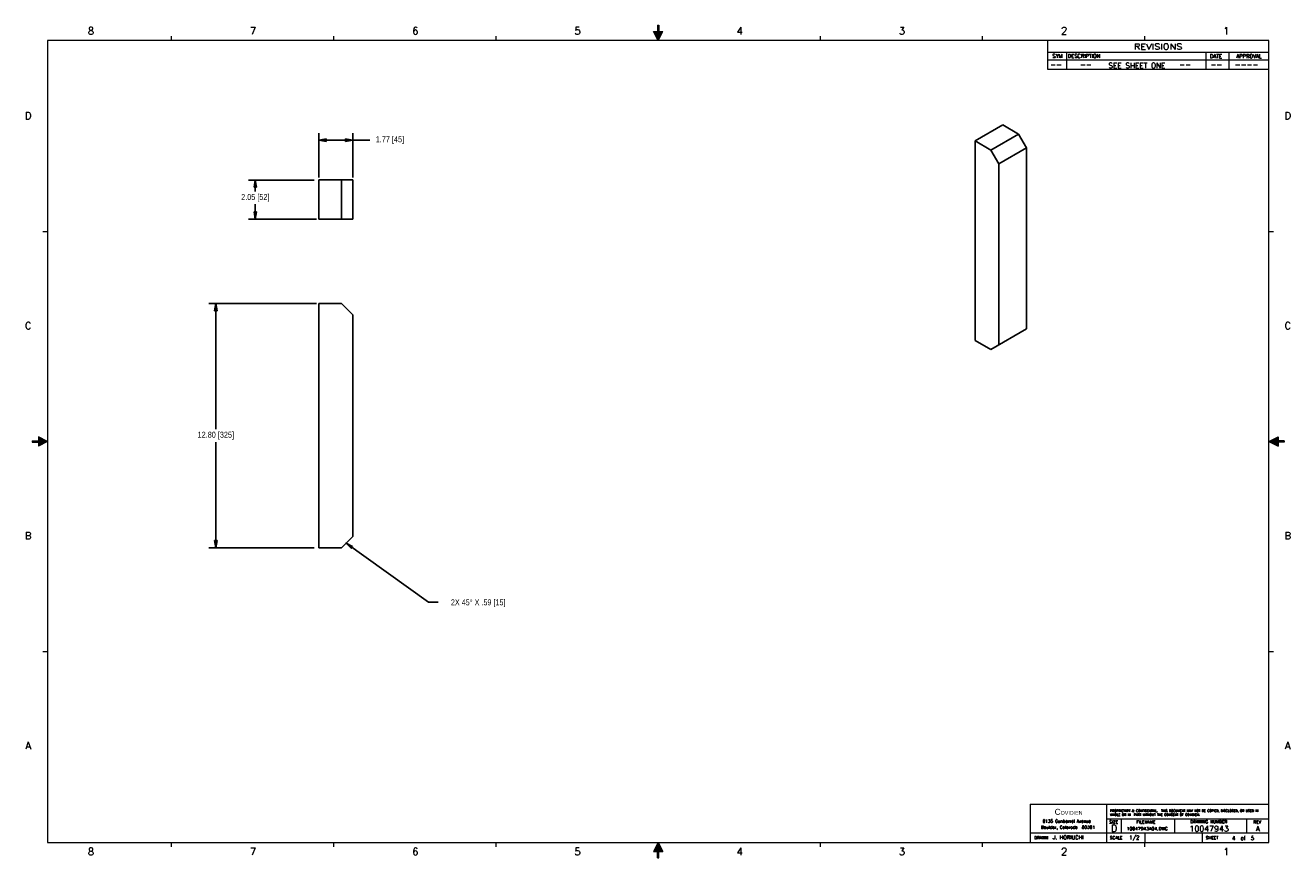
# Model space of a CAD drawing. Header units: inches. Extents: x -0.1 to 33.1, y 0.1 to 21.9.
import ezdxf
from ezdxf.enums import TextEntityAlignment as Align

# ---------------------------------------------------------------- set-up
doc = ezdxf.new("R2010")
doc.units = ezdxf.units.IN
doc.header["$LTSCALE"] = 1.87
doc.header["$MEASUREMENT"] = 0
doc.header["$PDMODE"] = 3
doc.header["$PDSIZE"] = 0.3125
doc.layers.get('0').update_dxf_attribs({"linetype": 'CONTINUOUS'})
doc.layers.get('Defpoints').update_dxf_attribs({"linetype": 'CONTINUOUS'})
for name, color, linetype in [('DIM', 7, 'CONTINUOUS'), ('DRAW', 7, 'CONTINUOUS'), ('OBJECT', 5, 'CONTINUOUS')]:
    doc.layers.add(name, color=color, linetype=linetype)
doc.styles.add('ROMANS', font='ROMANS.shx')
doc.styles.add('SIMPLEX', font='SIMPLEX')
doc.styles.get("Standard").update_dxf_attribs({"font": 'txt', "width": 0.8})
doc.styles.add('TB', font='SAS_____.PFB')
doc.dimstyles.new('DIMSTYLE_1', dxfattribs={"dimtxt": 0.15625, "dimasz": 0.1875, "dimexe": 0.18, "dimexo": 0.0625, "dimgap": 0.09, "dimtad": 0, "dimtih": 1, "dimtoh": 1, "dimlfac": 2, "dimzin": 4, "dimdsep": 46, "dimtxsty": 'Standard', "dimblk": 'CLOSED', "dimcen": 0.09, "dimclrd": 7, "dimadec": 0, "dimazin": 0, "dimtfac": 1, "dimtofl": 0, "dimtmove": 0, "dimatfit": 3, "dimldrblk": 'CLOSED', "dimfxl": 0, "dimtolj": 1, "dimtzin": 4, "dimarcsym": 0})

# ---------------------------------------------------------------- blocks, each defined once
blk = doc.blocks.new('_CLOSED')
at = {"color": 0, "linetype": 'ByBlock'}
for p, q in [((0, 0), (-1, 0.17)), ((-1, 0.17), (-1, -0.17)), ((-1, -0.17), (0, 0)), ((-1, 0), (0, 0))]:
    blk.add_line(p, q, dxfattribs=at)
blk = doc.blocks.new('*D0')
at = {"layer": 'Defpoints', "color": 0, "linetype": 'Continuous', "lineweight": 0}
for p in [(7.609, 14.612), (4.908, 8.215), (7.547, 8.215)]:
    blk.add_point(p, dxfattribs=at)
at = {"layer": 'DIM', "color": 0, "linetype": 'Continuous', "lineweight": -2}
for p, q in [((7.547, 14.612), (4.728, 14.612)), ((7.484, 8.215), (4.728, 8.215))]:
    blk.add_line(p, q, dxfattribs=at)
at = {"layer": 'DIM', "color": 7, "linetype": 'Continuous', "lineweight": -2}
for p, q in [((4.908, 14.425), (4.908, 11.322)), ((4.908, 8.402), (4.908, 10.986))]:
    blk.add_line(p, q, dxfattribs=at)
at = {"layer": 'DIM', "color": 7, "linetype": 'Continuous', "lineweight": -2, "xscale": 0.1875, "yscale": 0.1875, "zscale": 0.1875}
for p, rotation in [((4.908, 14.612), 90), ((4.908, 8.215), 270)]:
    blk.add_blockref('_CLOSED', p, dxfattribs=dict(at, rotation=rotation))
at = {"layer": 'DIM', "color": 0, "linetype": 'Continuous', "insert": (4.908, 11.154), "char_height": 0.15625, "attachment_point": 5}
blk.add_mtext('\\A1;12.80 [325]', dxfattribs=at)
blk = doc.blocks.new('*D1')
at = {"layer": 'Defpoints', "color": 0, "linetype": 'Continuous', "lineweight": 0}
for p in [(8.495, 18.894), (7.609, 17.85), (8.495, 17.85)]:
    blk.add_point(p, dxfattribs=at)
at = {"layer": 'DIM', "color": 0, "linetype": 'Continuous', "lineweight": -2}
for p, q in [((7.609, 17.913), (7.609, 19.074)), ((8.495, 17.913), (8.495, 19.074))]:
    blk.add_line(p, q, dxfattribs=at)
at = {"layer": 'DIM', "color": 7, "linetype": 'Continuous', "lineweight": -2}
for p, q in [((7.797, 18.894), (8.308, 18.894)), ((8.495, 18.894), (8.943, 18.894))]:
    blk.add_line(p, q, dxfattribs=at)
at = {"layer": 'DIM', "color": 7, "linetype": 'Continuous', "lineweight": -2, "xscale": 0.1875, "yscale": 0.1875, "zscale": 0.1875, "rotation": 180}
blk.add_blockref('_CLOSED', (7.609, 18.894), dxfattribs=at)
at = {"layer": 'DIM', "color": 7, "linetype": 'Continuous', "lineweight": -2, "xscale": 0.1875, "yscale": 0.1875, "zscale": 0.1875}
blk.add_blockref('_CLOSED', (8.495, 18.894), dxfattribs=at)
at = {"layer": 'DIM', "color": 0, "linetype": 'Continuous', "insert": (9.47, 18.894), "char_height": 0.15625, "attachment_point": 5}
blk.add_mtext('\\A1;1.77 [45]', dxfattribs=at)
blk = doc.blocks.new('*D2')
at = {"layer": 'Defpoints', "color": 0, "linetype": 'Continuous', "lineweight": 0}
for p in [(5.943, 17.85), (7.547, 17.85), (7.609, 16.827)]:
    blk.add_point(p, dxfattribs=at)
at = {"layer": 'DIM', "color": 0, "linetype": 'Continuous', "lineweight": -2}
for p, q in [((7.484, 17.85), (5.763, 17.85)), ((7.547, 16.827), (5.763, 16.827))]:
    blk.add_line(p, q, dxfattribs=at)
at = {"layer": 'DIM', "color": 7, "linetype": 'Continuous', "lineweight": -2}
for p, q in [((5.943, 17.663), (5.943, 17.55)), ((5.943, 17.014), (5.943, 17.214))]:
    blk.add_line(p, q, dxfattribs=at)
at = {"layer": 'DIM', "color": 7, "linetype": 'Continuous', "lineweight": -2, "xscale": 0.1875, "yscale": 0.1875, "zscale": 0.1875}
for p, rotation in [((5.943, 17.85), 90), ((5.943, 16.827), 270)]:
    blk.add_blockref('_CLOSED', p, dxfattribs=dict(at, rotation=rotation))
at = {"layer": 'DIM', "color": 0, "linetype": 'Continuous', "insert": (5.943, 17.382), "char_height": 0.15625, "attachment_point": 5}
blk.add_mtext('\\A1;2.05 [52]', dxfattribs=at)
blk = doc.blocks.new('PG-2')
at = {"layer": 'DIM', "style": 'ROMANS'}
for s, p in [('--', (-5.732, -0.691)), ('--', (-4.949, -0.69)), ('--', (-2.347, -0.69)), ('--', (-1.531, -0.69)), ('----', (-0.895, -0.689))]:
    blk.add_text(s, height=0.14, dxfattribs=at).set_placement(p)
blk.add_text('SEE SHEET ONE', height=0.14, dxfattribs=at).set_placement((-3.457, -0.72), align=Align.CENTER)
blk = doc.blocks.new('ANSI_D2')
at = {"layer": 'DIM', "lineweight": 0}
for p, q in [((26.7, 21.2), (32.5, 21.2)), ((26.7, 21.2), (32.5, 21.2)), ((26.7, 21), (32.5, 21)), ((26.7, 21), (32.5, 21)), ((27.2, 21.2), (27.2, 20.75)), ((27.2, 21.2), (27.2, 20.75)), ((30.85, 21.2), (30.85, 20.75)), ((30.85, 21.2), (30.85, 20.75)), ((31.45, 21.2), (31.45, 20.75)), ((31.45, 21.2), (31.45, 20.75))]:
    blk.add_line(p, q, dxfattribs=at)
at = {"layer": 'DRAW', "color": 5, "lineweight": 0}
for p, q in [((30.024, 1.12), (30.024, 0.75)), ((31.917, 1.12), (31.917, 0.75))]:
    blk.add_line(p, q, dxfattribs=at)
at = {"layer": 'OBJECT', "color": 5, "lineweight": 0}
for p, q in [((16.484, 21.902), (16.484, 21.741)), ((16.484, 21.902), (16.516, 21.902)), ((16.516, 21.902), (16.516, 21.741)), ((3.75, 21.5), (3.75, 21.62)), ((3.75, 21.5), (3.75, 21.62)), ((8, 21.5), (8, 21.62)), ((8, 21.5), (8, 21.62)), ((8, 21.5), (8, 21.62)), ((8, 21.5), (8, 21.62)), ((12.25, 21.5), (12.25, 21.62)), ((12.25, 21.5), (12.25, 21.62)), ((16.5, 21.5), (16.375, 21.741)), ((16.375, 21.741), (16.484, 21.741)), ((16.5, 21.806), (16.5, 21.5)), ((16.5, 21.5), (16.5, 21.806)), ((16.5, 21.5), (16.625, 21.741)), ((16.5, 21.62), (16.5, 21.5)), ((16.5, 21.62), (16.5, 21.5)), ((16.516, 21.741), (16.625, 21.741)), ((20.75, 21.5), (20.75, 21.62)), ((20.75, 21.5), (20.75, 21.62)), ((25, 21.5), (25, 21.62)), ((25, 21.5), (25, 21.62)), ((29.25, 21.5), (29.25, 21.62)), ((29.25, 21.5), (29.25, 21.62)), ((32.5, 21.5), (0.5, 21.5)), ((32.5, 21.5), (0.5, 21.5)), ((0.5, 21.5), (0.5, 0.5)), ((0.5, 21.5), (0.5, 0.5)), ((26.7, 21.5), (26.7, 20.75)), ((26.7, 21.5), (26.7, 20.75)), ((32.5, 0.5), (32.5, 21.5)), ((32.5, 0.5), (32.5, 21.5)), ((26.7, 20.75), (32.5, 20.75)), ((26.7, 20.75), (32.5, 20.75)), ((0.38, 16.5), (0.5, 16.5)), ((0.38, 16.5), (0.5, 16.5)), ((32.5, 16.5), (32.62, 16.5)), ((32.5, 16.5), (32.62, 16.5)), ((0.098, 11.016), (0.259, 11.016)), ((0.098, 11.016), (0.098, 10.984)), ((0.098, 10.984), (0.259, 10.984)), ((0.194, 11), (0.5, 11)), ((0.5, 11), (0.194, 11)), ((0.5, 11), (0.259, 11.125)), ((0.259, 11.125), (0.259, 11.016)), ((0.5, 11), (0.259, 10.875)), ((0.259, 10.984), (0.259, 10.875)), ((0.38, 11), (0.5, 11)), ((32.5, 11), (32.741, 11.125)), ((32.62, 11), (32.5, 11)), ((32.806, 11), (32.5, 11)), ((32.5, 11), (32.806, 11)), ((32.5, 11), (32.741, 10.875)), ((32.741, 11.125), (32.741, 11.016)), ((32.902, 11.016), (32.741, 11.016)), ((32.902, 10.984), (32.741, 10.984)), ((32.741, 10.984), (32.741, 10.875)), ((32.902, 11.016), (32.902, 10.984)), ((0.38, 5.5), (0.5, 5.5)), ((0.38, 5.5), (0.5, 5.5)), ((32.5, 5.5), (32.62, 5.5)), ((32.5, 5.5), (32.62, 5.5)), ((26.25, 1.5), (32.5, 1.5)), ((26.25, 1.5), (26.25, 0.5)), ((28.25, 1.5), (28.25, 0.5)), ((28.25, 1.12), (32.5, 1.12)), ((28.63, 1.12), (28.63, 0.75)), ((26.25, 0.75), (32.5, 0.75)), ((29.25, 0.75), (29.25, 0.5)), ((30.75, 0.75), (30.75, 0.5)), ((0.5, 0.5), (32.5, 0.5)), ((0.5, 0.5), (32.5, 0.5)), ((3.75, 0.38), (3.75, 0.5)), ((3.75, 0.38), (3.75, 0.5)), ((8, 0.38), (8, 0.5)), ((8, 0.38), (8, 0.5)), ((8, 0.38), (8, 0.5)), ((8, 0.38), (8, 0.5)), ((12.25, 0.38), (12.25, 0.5)), ((12.25, 0.38), (12.25, 0.5)), ((16.5, 0.5), (16.375, 0.259)), ((16.5, 0.38), (16.5, 0.5)), ((16.5, 0.194), (16.5, 0.5)), ((16.5, 0.5), (16.5, 0.194)), ((16.5, 0.5), (16.625, 0.259)), ((20.75, 0.38), (20.75, 0.5)), ((20.75, 0.38), (20.75, 0.5)), ((25, 0.38), (25, 0.5)), ((25, 0.38), (25, 0.5)), ((29.25, 0.38), (29.25, 0.5)), ((29.25, 0.38), (29.25, 0.5)), ((16.375, 0.259), (16.484, 0.259)), ((16.484, 0.098), (16.484, 0.259)), ((16.484, 0.098), (16.516, 0.098)), ((16.516, 0.098), (16.516, 0.259)), ((16.516, 0.259), (16.625, 0.259))]:
    blk.add_line(p, q, dxfattribs=at)
for points in [[(16.484, 21.902), (16.516, 21.902), (16.516, 21.741)], [(16.484, 21.902), (16.484, 21.741), (16.516, 21.741)], [(16.375, 21.741), (16.5, 21.5), (16.484, 21.741)], [(16.625, 21.741), (16.5, 21.5), (16.484, 21.741)], [(0.098, 11.016), (0.098, 10.984), (0.259, 10.984)], [(0.098, 11.016), (0.259, 11.016), (0.259, 10.984)], [(0.259, 11.125), (0.5, 11), (0.259, 11.016)], [(0.259, 10.875), (0.5, 11), (0.259, 11.016)], [(32.741, 11.125), (32.5, 11), (32.741, 11.016)], [(32.741, 10.875), (32.5, 11), (32.741, 11.016)], [(32.902, 11.016), (32.902, 10.984), (32.741, 10.984)], [(32.902, 11.016), (32.741, 11.016), (32.741, 10.984)], [(16.375, 0.259), (16.5, 0.5), (16.484, 0.259)], [(16.625, 0.259), (16.5, 0.5), (16.484, 0.259)], [(16.484, 0.098), (16.516, 0.098), (16.516, 0.259)], [(16.484, 0.098), (16.484, 0.259), (16.516, 0.259)]]:
    blk.add_solid(points, dxfattribs=at)
at = {"layer": 'OBJECT', "lineweight": 0}
blk.add_blockref('PG-2', (32.5, 21.5), dxfattribs=at)
at = {"layer": 'DIM', "lineweight": 0, "style": 'SIMPLEX', "width": 1.25}
blk.add_text('REVISIONS', height=0.15, dxfattribs=at).set_placement((29.6, 21.271), align=Align.CENTER)
blk.add_text('REVISIONS', height=0.15, dxfattribs=at).set_placement((29.6, 21.271), align=Align.CENTER)
at = {"layer": 'DIM', "lineweight": 0, "style": 'ROMANS'}
for s, height, p in [('SYM  DESCRIPTION ', 0.1, (26.826, 21.049)), ('DATE', 0.1, (30.956, 21.043)), ('APPROVAL', 0.1, (31.646, 21.043)), ('6135 Gunbarrel Avenue', 0.08, (26.571, 1.015)), ('Boulder, Colorado  80301', 0.08, (26.531, 0.856))]:
    blk.add_text(s, height=height, dxfattribs=at).set_placement(p)
at = {"layer": 'DIM', "color": 7, "lineweight": 0, "style": 'SIMPLEX'}
for s, p in [('SIZE', (28.319, 0.993)), ('FILENAME', (29.031, 0.993)), ('REV', (32.096, 0.993)), ('DRAWN', (26.354, 0.579)), ('SCALE', (28.334, 0.579)), ('SHEET', (30.847, 0.579))]:
    blk.add_text(s, height=0.08, dxfattribs=at).set_placement(p)
blk.add_text('DRAWING NUMBER', height=0.08, dxfattribs=at).set_placement((30.926, 0.999), align=Align.CENTER)
at = {"layer": 'DIM', "lineweight": 0, "insert": (26.887, 1.377), "char_height": 0.156, "width": 0.743, "attachment_point": 1, "style": 'TB'}
blk.add_mtext('C\\H0.1;OVIDIEN', dxfattribs=at)
at = {"layer": 'DIM', "color": 1, "lineweight": 0, "insert": (28.34, 1.356), "char_height": 0.06, "width": 4.22832, "attachment_point": 1, "style": 'SIMPLEX'}
blk.add_mtext('PROPRIETARY & CONFIDENTIAL.  THIS DOCUMENT MAY NOT BE COPIED, DISCLOSED, OR USED IN WHOLE OR IN  PART WITHOUT THE CONSENT OF COVIDIEN.', dxfattribs=at)
at = {"layer": 'DIM', "lineweight": 0, "style": 'ROMANS'}
blk.add_attdef('DRAWN_BY', (26.838, 0.58), '', height=0.1, dxfattribs=at)
for tag, height, p in [('SCALE', 0.1, (28.973, 0.619)), ('FILE_REF', 0.0852, (29.312, 0.859)), ('DWG-NO', 0.15, (30.935, 0.858)), ('SHT_NO', 0.1, (31.825, 0.611)), ('REV', 0.125, (32.214, 0.858))]:
    blk.add_attdef(tag, text='', height=height, dxfattribs=at).set_placement(p, align=Align.MIDDLE)
at = {"layer": 'OBJECT', "color": 5, "lineweight": 0, "style": 'SIMPLEX'}
for s, height, p in [('8', 0.19, (1.636, 21.662)), ('8', 0.19, (1.636, 21.662)), ('7', 0.19, (5.886, 21.662)), ('7', 0.19, (5.886, 21.662)), ('6', 0.19, (10.136, 21.662)), ('6', 0.19, (10.136, 21.662)), ('5', 0.19, (14.386, 21.662)), ('5', 0.19, (14.386, 21.662)), ('4', 0.19, (18.636, 21.662)), ('4', 0.19, (18.636, 21.662)), ('3', 0.19, (22.886, 21.662)), ('3', 0.19, (22.886, 21.662)), ('2', 0.19, (27.136, 21.662)), ('2', 0.19, (27.136, 21.662)), ('1', 0.19, (31.386, 21.662)), ('1', 0.19, (31.386, 21.662)), ('D', 0.19, (-0.006, 19.439)), ('D', 0.19, (-0.006, 19.439)), ('D', 0.19, (32.994, 19.439)), ('D', 0.19, (32.994, 19.439)), ('C', 0.19, (-0.006, 13.939)), ('C', 0.19, (-0.006, 13.939)), ('C', 0.19, (32.994, 13.939)), ('C', 0.19, (32.994, 13.939)), ('B', 0.19, (-0.006, 8.439)), ('B', 0.19, (-0.006, 8.439)), ('B', 0.19, (32.994, 8.439)), ('B', 0.19, (32.994, 8.439)), ('A', 0.19, (-0.006, 2.939)), ('A', 0.19, (-0.006, 2.939)), ('A', 0.19, (32.994, 2.939)), ('A', 0.19, (32.994, 2.939)), ('D', 0.18, (28.444, 0.775)), ('8', 0.19, (1.636, 0.162)), ('8', 0.19, (1.636, 0.162)), ('7', 0.19, (5.886, 0.162)), ('7', 0.19, (5.886, 0.162)), ('6', 0.19, (10.136, 0.162)), ('6', 0.19, (10.136, 0.162)), ('5', 0.19, (14.386, 0.162)), ('5', 0.19, (14.386, 0.162)), ('4', 0.19, (18.636, 0.162)), ('4', 0.19, (18.636, 0.162)), ('3', 0.19, (22.886, 0.162)), ('3', 0.19, (22.886, 0.162)), ('2', 0.19, (27.136, 0.162)), ('2', 0.19, (27.136, 0.162)), ('1', 0.19, (31.386, 0.162)), ('1', 0.19, (31.386, 0.162))]:
    blk.add_text(s, height=height, dxfattribs=at).set_placement(p, align=Align.CENTER)

msp = doc.modelspace()

# ---------------------------------------------------------------- linework, layer by layer
at = {"color": 7, "linetype": 'Continuous'}
for p, q in [((8.3224, 8.3377), (10.4809, 6.7874)), ((10.4809, 6.7874), (10.7309, 6.7874))]:
    msp.add_line(p, q, dxfattribs=at)
at = {"layer": 'DRAW', "linetype": 'Continuous'}
for p, q in [((25.5258, 19.2932), (24.801, 18.8748)), ((25.943, 19.0524), (25.5258, 19.2932)), ((25.2182, 18.6339), (25.943, 19.0524)), ((25.943, 19.0524), (26.1516, 18.6911)), ((24.801, 18.8748), (24.801, 13.6492)), ((25.2182, 18.6339), (24.801, 18.8748)), ((25.4268, 18.2726), (25.2182, 18.6339)), ((25.4268, 18.2726), (26.1516, 18.6911)), ((26.1516, 13.9472), (26.1516, 18.6911)), ((25.4268, 13.5287), (25.4268, 18.2726)), ((7.6093, 17.8505), (7.6093, 16.8269)), ((7.6093, 17.8505), (8.4943, 17.8505)), ((8.1993, 16.8269), (8.1993, 17.8505)), ((8.4951, 17.8505), (8.4951, 16.8269)), ((7.6093, 16.8269), (8.4951, 16.8269)), ((7.6093, 14.6123), (7.6093, 8.2146)), ((7.6093, 14.6123), (8.1993, 14.6123)), ((8.4943, 14.3173), (8.1993, 14.6123)), ((8.4943, 14.3173), (8.4943, 8.5096)), ((25.2182, 13.4083), (26.1516, 13.9472)), ((24.801, 13.6492), (25.2182, 13.4083)), ((8.1993, 8.2146), (8.4943, 8.5096)), ((7.6093, 8.2146), (8.1993, 8.2146))]:
    msp.add_line(p, q, dxfattribs=at)
msp.add_lwpolyline([(8.4929, 8.2537), (8.3224, 8.3377), (8.4564, 8.2029), (8.4929, 8.2537)], dxfattribs=at)

# ---------------------------------------------------------------- block references
at = {"layer": 'DIM', "lineweight": 0}
msp.add_blockref('ANSI_D2', (0, 0), dxfattribs=at).add_auto_attribs({'DRAWN_BY': 'J. HORIUCHI', 'SCALE': '1/2', 'SHT_NO': '4  of  5', 'FILE_REF': '10047943A04.DWG', 'DWG-NO': '10047943', 'REV': 'A'})

# ---------------------------------------------------------------- texts
at = {"layer": 'DIM', "color": 7, "linetype": 'Continuous', "width": 0.792157}
msp.add_text('2X 45%%d X .59 [15]', height=0.15625, dxfattribs=at).set_placement((11.783, 6.7092), align=Align.CENTER)

# ---------------------------------------------------------------- dimensions: what is measured, and where the dimension line sits
at = {"layer": 'DIM', "color": 7, "linetype": 'Continuous'}
dim = msp.add_linear_dim(base=(8.4951, 18.8941), p1=(7.6093, 17.8505), p2=(8.4951, 17.8505), dimstyle='DIMSTYLE_1', dxfattribs=at)
dim.commit()
dim.dimension.update_dxf_attribs({"geometry": '*D1', "text_midpoint": (9.4703, 18.8941), "dimtype": 160})
for base, p1, p2, angle, picture, middle in [((5.9433, 17.8505), (7.6093, 16.8269), (7.5468, 17.8505), 90, '*D2', (5.9433, 17.3819)), ((4.9081, 8.2146), (7.6093, 14.6123), (7.5468, 8.2146), 270, '*D0', (4.9081, 11.1543))]:
    dim = msp.add_linear_dim(base=base, p1=p1, p2=p2, angle=angle, dimstyle='DIMSTYLE_1', dxfattribs=at)
    dim.commit()
    dim.dimension.update_dxf_attribs({"geometry": picture, "text_midpoint": middle, "dimtype": 160})

doc.saveas('drawing.dxf')
